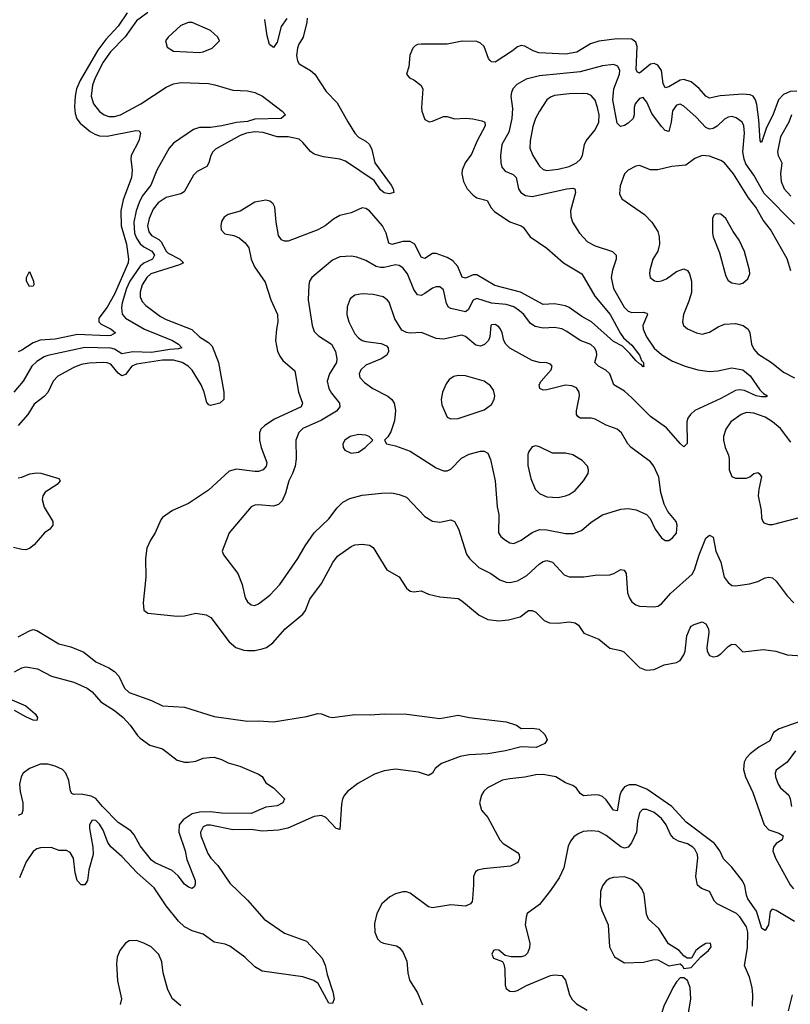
# Model space of a CAD drawing. Header units: inches. Extents: x 1678809 to 1859548, y 384609 to 522868.
# Tile 240 of 256: x 1760657 to 1764827, y 502400 to 507724. Entities that reach past the tile are written whole.
import ezdxf

# ---------------------------------------------------------------- set-up
doc = ezdxf.new("R2010")
doc.units = ezdxf.units.IN
doc.header["$MEASUREMENT"] = 0
doc.layers.add('B7560', color=7, linetype='Continuous')

msp = doc.modelspace()

# ---------------------------------------------------------------- linework, layer by layer
at = {"layer": 'B7560', "color": 5}
for points, elevation in [([(1761350, 507762.3), (1761290, 507718), (1761228.8, 507631.2), (1761148.6, 507550), (1761110, 507495.4), (1761065.9, 507410), (1761050.7, 507370), (1761045.1, 507310), (1761057.1, 507270), (1761090, 507228.1), (1761114, 507210), (1761140.6, 507200.6), (1761170, 507201), (1761202.6, 507210), (1761313.3, 507270), (1761450, 507359.6), (1761490, 507377.7), (1761530, 507384.7), (1761678.4, 507378.4), (1761712.7, 507372.7), (1761810, 507342.3), (1761890, 507339), (1761930, 507330.3), (1761970.4, 507310), (1762077.3, 507230), (1762096.3, 507210), (1762071.3, 507190), (1761930, 507186.1), (1761890, 507174.3), (1761830, 507167.5), (1761750.6, 507150), (1761690, 507140.8), (1761630, 507140.4), (1761597.3, 507130), (1761490, 507056.5), (1761466.7, 507030), (1761398.6, 506910), (1761367.2, 506830), (1761320.8, 506770), (1761303.5, 506736.5), (1761286.9, 506690), (1761274.7, 506630), (1761279, 506570), (1761290, 506543.1), (1761310, 506512.4), (1761330, 506495.6), (1761373, 506473), (1761386.8, 506450), (1761375.5, 506430), (1761330, 506407.5), (1761310, 506391.1), (1761252.6, 506310), (1761235.4, 506270), (1761212.8, 506192.8), (1761208.7, 506168.7), (1761212.3, 506132.3), (1761229.7, 506109.7), (1761332.1, 506050), (1761483.6, 505990), (1761515.9, 505970), (1761534.3, 505950), (1761516.3, 505943.7), (1761470, 505940.7), (1761370, 505923.9), (1761270, 505927.8), (1761210, 505917.3), (1761170, 505942), (1761150, 505947.4), (1761010, 505950.7), (1760810, 505908.5), (1760790, 505901), (1760750, 505875.2), (1760724, 505850), (1760675.5, 505770), (1760625, 505710)], 360), ([(1761238.6, 507761.4), (1761190.6, 507689.4), (1761123.8, 507616.2), (1761080.5, 507559.5), (1760985.1, 507394.9), (1760964.6, 507350), (1760957, 507310), (1760953.7, 507253.7), (1760956.8, 507216.8), (1760967.2, 507187.2), (1760984.9, 507164.9), (1761039.5, 507119.5), (1761064.6, 507104.6), (1761090, 507096.8), (1761130, 507094.9), (1761285.8, 507125.8), (1761303.5, 507123.5), (1761310.6, 507110.6), (1761302.3, 507070), (1761260.2, 506990), (1761258.7, 506970), (1761266.5, 506910), (1761262, 506870), (1761217.3, 506750), (1761205.4, 506690), (1761206.6, 506610), (1761235.9, 506510), (1761246, 506430), (1761244.3, 506410), (1761170, 506239.9), (1761130.8, 506169.3), (1761085.3, 506110), (1761086.5, 506090), (1761097.9, 506077.9), (1761152.3, 506050), (1761176.5, 506030), (1761150, 506017), (1761130, 506014.4), (1760970, 506021.7), (1760850, 505996.1), (1760768.7, 505991.3), (1760730, 505976.8), (1760670, 505936.7), (1760650, 505928.1)], 340), ([(1762212.2, 507732.2), (1762211.3, 507711.3), (1762191.8, 507630), (1762167.9, 507592.1), (1762160.2, 507570), (1762154.4, 507530), (1762161.2, 507501.2), (1762170, 507486), (1762230, 507450.2), (1762254, 507430), (1762315.5, 507335.5), (1762375.3, 507275.3), (1762432, 507172), (1762471.5, 507110), (1762490, 507089.1), (1762530, 507067.1), (1762550.1, 507050.1), (1762562.7, 507022.7), (1762578.8, 506950), (1762666.5, 506830), (1762678.4, 506810), (1762682, 506790), (1762656.8, 506783.2), (1762630, 506787.6), (1762610, 506804.3), (1762575.4, 506855.4), (1762419.6, 506959.6), (1762390, 506969.2), (1762302, 506982), (1762250, 506997.3), (1762231.3, 507011.3), (1762190, 507060.3), (1762170, 507077.3), (1762110, 507089.9), (1762050, 507090.9), (1761974.9, 507114.9), (1761930, 507117.8), (1761884.9, 507110), (1761850, 507097.6), (1761716.7, 507023.3), (1761702.2, 507010), (1761691, 506990), (1761681.6, 506950), (1761670, 506931.2), (1761617.3, 506902.7), (1761597.2, 506882.8), (1761547.1, 506792.9), (1761530, 506782.5), (1761450, 506762.2), (1761406, 506734), (1761379.8, 506700.2), (1761357.1, 506650), (1761349.2, 506610), (1761356.3, 506576.3), (1761370, 506558), (1761410, 506535.1), (1761422.7, 506522.7), (1761450, 506472.5), (1761461.4, 506461.4), (1761524.7, 506430), (1761543.8, 506410), (1761522.3, 506397.7), (1761367.8, 506350), (1761344.8, 506330), (1761319.6, 506290), (1761308.4, 506250), (1761310, 506226), (1761320.9, 506200.9), (1761339.1, 506179.1), (1761419.9, 506119.9), (1761450, 506103.2), (1761589.6, 506049.6), (1761631, 506010), (1761678.3, 505978.3), (1761698.9, 505958.9), (1761732.7, 505870), (1761762.3, 505710), (1761761.3, 505670), (1761740.5, 505650), (1761690, 505638.3), (1761681.6, 505641.6), (1761670, 505654.5), (1761656.2, 505710), (1761639.5, 505750), (1761590, 505829.4), (1761568.8, 505850), (1761537.4, 505870), (1761490, 505883.9), (1761430, 505882.9), (1761290, 505860.7), (1761264.8, 505850), (1761230, 505806), (1761210, 505797.9), (1761190, 505813.2), (1761150, 505860.7), (1761130, 505868.5), (1761110, 505869.9), (1761033.4, 505866.6), (1760990, 505858.8), (1760950, 505843.8), (1760863.2, 505796.8), (1760839, 505770), (1760810, 505708.2), (1760790, 505685.9), (1760735.7, 505644.3), (1760702.3, 505590), (1760649.5, 505530)], 380), ([(1762102.2, 507730), (1762072.8, 507687.2), (1762050, 507602.7), (1762030, 507574), (1762009.8, 507590), (1761997, 507637), (1761984.6, 507724.6)], 360), ([(1764862.2, 507337.8), (1764825, 507335.1), (1764790, 507319.6), (1764761.9, 507290), (1764732.9, 507207.1), (1764698, 507142), (1764670, 507060.5), (1764663.9, 507070), (1764656.7, 507183.3), (1764644.9, 507264.9), (1764638.3, 507290), (1764625.6, 507310), (1764610, 507318.2), (1764570, 507320.6), (1764447.7, 507312.3), (1764390, 507300.2), (1764370, 507311.4), (1764332.6, 507352.6), (1764290, 507388.6), (1764250, 507400.4), (1764230, 507397.4), (1764170, 507361.8), (1764150, 507355.1), (1764138.7, 507378.7), (1764129.9, 507450), (1764110, 507478), (1764090, 507486.6), (1764070, 507483.2), (1764010, 507435.5), (1764000.2, 507440.2), (1763993, 507453), (1763998.6, 507578.6), (1763990, 507603.1), (1763970, 507618.8), (1763890, 507620.7), (1763790, 507608), (1763746.2, 507593.8), (1763671, 507549), (1763610, 507538), (1763465.8, 507545.8), (1763435.4, 507555.4), (1763390, 507580.4), (1763370, 507585.1), (1763350, 507578), (1763324.1, 507555.9), (1763230, 507495), (1763210, 507496.8), (1763203.1, 507503.1), (1763194.6, 507514.6), (1763170, 507579.7), (1763150, 507597.2), (1763130, 507606.2), (1763051.5, 507608.5), (1762970, 507592.4), (1762829, 507591), (1762810, 507589.6), (1762796.7, 507583.3), (1762783.8, 507570), (1762767.6, 507532.4), (1762763.1, 507470), (1762750.5, 507430), (1762766.8, 507410), (1762790, 507398.7), (1762828.5, 507370), (1762838.9, 507350), (1762831.1, 507250), (1762833.2, 507230), (1762850, 507183.8), (1762872.4, 507172.4), (1762890, 507174.9), (1762950, 507201.5), (1762970, 507200.8), (1763010, 507187.3), (1763070, 507191.8), (1763108.3, 507188.3), (1763158, 507178), (1763174.6, 507170), (1763175.8, 507150), (1763132.3, 507070), (1763102.3, 506997.7), (1763068.2, 506950), (1763051.1, 506910), (1763050.2, 506889.8), (1763058.2, 506850), (1763078.7, 506810), (1763110, 506775), (1763130, 506761.5), (1763186.9, 506746.9), (1763207.5, 506707.5), (1763226.6, 506686.6), (1763310, 506631), (1763370.7, 506610), (1763382, 506602), (1763419.1, 506550), (1763510, 506488.9), (1763599.5, 506410), (1763699.2, 506350), (1763769.6, 506230), (1763852.9, 506130), (1763907.2, 506027.2), (1763923.9, 506003.9), (1763970, 505963.5), (1764010.1, 505910), (1764020.8, 505880.8), (1764032.3, 505870), (1764032.3, 505852.3), (1764036, 505850), (1764030, 505846.6), (1764020.2, 505860.2), (1764010, 505863), (1763990, 505880.4), (1763958.8, 505918.9), (1763918.2, 505958.2), (1763870, 505983.4), (1763751.1, 506091.1), (1763698.9, 506118.9), (1763630, 506168.5), (1763610, 506176.5), (1763550, 506187.7), (1763490, 506184), (1763367.8, 506250), (1763227.3, 506287.3), (1763130, 506344.1), (1763110, 506344.3), (1763070, 506326.5), (1763052.2, 506332.2), (1763027.3, 506390), (1763000.2, 506420.2), (1762970, 506437.9), (1762910, 506460.2), (1762890, 506459.4), (1762850, 506432.9), (1762830, 506440.3), (1762794.7, 506510), (1762770, 506525.6), (1762730, 506524.3), (1762670, 506508.6), (1762655.3, 506515.3), (1762640.1, 506570), (1762619.9, 506610), (1762550.7, 506690), (1762530, 506703.5), (1762510, 506706), (1762450, 506680.3), (1762390, 506665.1), (1762354.9, 506645.1), (1762310.1, 506609.9), (1762270, 506588.6), (1762110, 506526.8), (1762090, 506527.4), (1762074.6, 506534.6), (1762057.1, 506557.1), (1762044.5, 506630), (1762037.7, 506710), (1762028.5, 506728.5), (1762010, 506743.6), (1761990, 506748), (1761930, 506737.2), (1761850, 506688.7), (1761784.9, 506670), (1761764, 506656), (1761750, 506632.3), (1761745.2, 506610), (1761747.6, 506587.6), (1761766.8, 506566.8), (1761816.5, 506556.5), (1761845.2, 506545.2), (1761877.1, 506517.1), (1761896.5, 506490), (1761910.3, 506430), (1761927.3, 506387.3), (1761985.3, 506305.3), (1762017, 506210), (1762052.1, 506130), (1762054.3, 506090), (1762046, 506050), (1762041.5, 505990), (1762052.5, 505932.5), (1762064.4, 505904.4), (1762081.4, 505881.4), (1762145.6, 505825.6), (1762165.2, 505710), (1762186.9, 505650), (1762179.5, 505630), (1762036.1, 505563.9), (1761983.1, 505530), (1761962.8, 505510), (1761954.9, 505490), (1761955.2, 505450), (1761963.8, 505410), (1761994.2, 505330), (1761991.2, 505310), (1761974.6, 505290), (1761950, 505281.8), (1761930, 505281), (1761830, 505293.6), (1761790, 505282.2), (1761679.3, 505180.7), (1761570, 505107.2), (1761483.8, 505070), (1761430, 505031.5), (1761420.2, 505019.8), (1761390.3, 504950), (1761364.6, 504910), (1761346.1, 504866.1), (1761339, 504810), (1761339.9, 504710), (1761326.1, 504570), (1761330, 504530.7), (1761350, 504515.3), (1761510, 504498), (1761550, 504501.1), (1761610, 504514.3), (1761666.4, 504506.4), (1761691, 504491), (1761790, 504359.5), (1761826, 504330), (1761870, 504314.7), (1761890, 504312.3), (1761930, 504312.4), (1761970, 504321.5), (1761992.3, 504330), (1762026.4, 504353.6), (1762093.7, 504430), (1762189.9, 504510.1), (1762203.1, 504530), (1762227.7, 504590), (1762290, 504674.6), (1762351.2, 504788.8), (1762377.5, 504822.6), (1762450, 504875.3), (1762470, 504883.6), (1762510, 504888.7), (1762550, 504883), (1762570.3, 504870.3), (1762644, 504750), (1762710, 504710.7), (1762750, 504650.7), (1762770, 504634), (1762790, 504630.8), (1762830, 504636.3), (1762870, 504618), (1762930, 504603.1), (1763030, 504593.8), (1763050, 504582.3), (1763143.5, 504503.5), (1763190, 504480.3), (1763250, 504474.2), (1763301.6, 504478.4), (1763364.4, 504495.6), (1763410, 504528.7), (1763430, 504528.9), (1763450, 504520.3), (1763495.8, 504475.8), (1763523, 504463), (1763570, 504460.3), (1763630, 504467.9), (1763663.4, 504463.4), (1763680.3, 504450), (1763710, 504406.4), (1763790, 504374.9), (1763850, 504325.3), (1763910, 504313.7), (1763925.8, 504305.8), (1764010, 504220.3), (1764046.5, 504206.5), (1764090, 504210.3), (1764144.2, 504235.8), (1764210, 504248.9), (1764230, 504259.6), (1764250, 504288.8), (1764258.5, 504310), (1764267.3, 504392.7), (1764284.2, 504435.8), (1764290, 504444.9), (1764305.8, 504454.2), (1764350, 504467.2), (1764370, 504457.6), (1764383.2, 504430), (1764385, 504410), (1764374.6, 504330), (1764377, 504310), (1764390, 504286.7), (1764410, 504279.3), (1764430, 504281.6), (1764450, 504294.9), (1764490, 504334.9), (1764510, 504347.7), (1764530, 504344.9), (1764570, 504306), (1764681.6, 504318.4), (1764748.5, 504308.5), (1764810, 504289), (1764890, 504283.8)], 420), ([(1764850, 506618), (1764685.1, 506785.1), (1764630, 506884), (1764585.5, 506945.5), (1764576.6, 506970), (1764570.3, 507010), (1764579.1, 507110), (1764575.8, 507150), (1764565.6, 507170), (1764533.5, 507193.5), (1764510, 507200.3), (1764490, 507197.1), (1764470, 507186.6), (1764430, 507147.9), (1764410, 507136.2), (1764390, 507132.9), (1764370, 507141), (1764316.9, 507196.9), (1764250, 507256.9), (1764230, 507266.9), (1764210, 507261.1), (1764190, 507232), (1764182.3, 507170), (1764170, 507119.5), (1764150, 507124.1), (1764130, 507147.4), (1764077.1, 507217.1), (1764050, 507277.6), (1764030, 507303.5), (1764010, 507298.2), (1763987.3, 507270), (1763981.4, 507250), (1763981.2, 507210), (1763976.1, 507190), (1763950, 507164.8), (1763930, 507152.5), (1763907.3, 507147.3), (1763890, 507164.5), (1763866.2, 507290), (1763871.3, 507350), (1763902.1, 507430), (1763904.1, 507450), (1763892.6, 507472.6), (1763870, 507481.5), (1763810, 507474.7), (1763690, 507442.9), (1763470, 507420.5), (1763397.4, 507402.6), (1763347, 507373), (1763325.7, 507350), (1763317.4, 507330), (1763315.3, 507310), (1763324.2, 507244.2), (1763319.6, 507190), (1763303.8, 507116.2), (1763266.6, 507050), (1763258.3, 506990), (1763259.8, 506950), (1763266.1, 506926.1), (1763284.6, 506904.6), (1763327.1, 506887.1), (1763343.5, 506870), (1763355.4, 506810), (1763368, 506790), (1763393.4, 506773.4), (1763430, 506768.2), (1763617.2, 506810), (1763650, 506813.2), (1763660.7, 506810), (1763664.9, 506790), (1763637.5, 506690), (1763639.1, 506659.1), (1763648, 506630), (1763686.2, 506570), (1763730, 506523.2), (1763770, 506501.6), (1763864.9, 506470), (1763884.2, 506450), (1763884.4, 506430), (1763864.1, 506370), (1763856.8, 506330), (1763869.4, 506270), (1763927.1, 506170), (1763948.6, 506148.6), (1763970, 506141.5), (1764030, 506142.9), (1764050, 506138), (1764053.4, 506130), (1764029.5, 506070), (1764031, 506050), (1764048.7, 506010), (1764090, 505948.6), (1764130, 505914), (1764190, 505876.8), (1764258.4, 505850), (1764326.4, 505830), (1764390, 505821.4), (1764434.2, 505825.8), (1764510, 505841.7), (1764570, 505830.1), (1764610, 505797.6), (1764661.7, 505721.7), (1764682.3, 505702.3), (1764703.8, 505690), (1764695.6, 505684.4), (1764670, 505683.9), (1764642.6, 505690), (1764578.5, 505718.5), (1764550, 505721.8), (1764530, 505718.8), (1764450, 505675.3), (1764310.3, 505610), (1764286.4, 505590), (1764271.9, 505570), (1764266.5, 505550), (1764268.1, 505431.9), (1764250, 505415.1), (1764230, 505431.8), (1764157.6, 505517.6), (1764070, 505577.6), (1763970, 505679.8), (1763930, 505714.5), (1763871.1, 505750), (1763849.8, 505810), (1763828.7, 505828.7), (1763788.6, 505850), (1763769.7, 505870), (1763779.3, 505910), (1763778, 505930), (1763767.2, 505950), (1763747.6, 505967.6), (1763690, 505989.8), (1763618.4, 506038.4), (1763590, 506052.3), (1763550, 506058.9), (1763490, 506055.6), (1763445.8, 506065.8), (1763421.8, 506081.8), (1763384.8, 506130), (1763361.8, 506150), (1763330, 506171), (1763290, 506184.4), (1763210, 506191.4), (1763130, 506215.7), (1763110, 506208.2), (1763083.9, 506156.1), (1763070, 506143.7), (1762990, 506161.6), (1762977.8, 506170), (1762966.4, 506190), (1762950, 506263.6), (1762930, 506279.1), (1762910, 506280.4), (1762890, 506272.1), (1762850, 506242.9), (1762830, 506233.6), (1762810, 506236), (1762790, 506266), (1762756, 506350), (1762730, 506382.8), (1762710, 506394.6), (1762690, 506398), (1762630, 506384.1), (1762610, 506383.9), (1762586, 506390), (1762530, 506422), (1762480.7, 506440.7), (1762450, 506444.8), (1762390, 506441.2), (1762350, 506423.1), (1762237.3, 506330), (1762225.6, 506310), (1762221.5, 506290), (1762217.4, 506210), (1762239.7, 506070), (1762250, 506038), (1762274.2, 506014.2), (1762343.6, 505970), (1762366, 505930), (1762373.8, 505890), (1762371, 505870), (1762333.5, 505810), (1762321, 505770), (1762330.3, 505729.7), (1762344.2, 505704.2), (1762388.5, 505650), (1762390.2, 505630), (1762372.1, 505607.9), (1762290, 505559.3), (1762190, 505514), (1762167.3, 505492.7), (1762151.1, 505450), (1762153.4, 505350), (1762147.2, 505310), (1762133.5, 505270), (1762113, 505230), (1762095.4, 505164.6), (1762077.6, 505122.4), (1762057.6, 505102.4), (1762030, 505092.6), (1761950, 505100.9), (1761930, 505099.1), (1761910, 505089.6), (1761791.6, 504948.4), (1761753, 504850), (1761760.5, 504830), (1761836.9, 504730), (1761860.8, 504670), (1761878, 504598), (1761890, 504576), (1761910, 504559.1), (1761930, 504556.3), (1761950, 504565.5), (1762010, 504612.2), (1762065.1, 504670), (1762162.6, 504810), (1762201.6, 504878.4), (1762250.6, 504949.4), (1762330, 505024.9), (1762375.3, 505084.7), (1762405.4, 505114.6), (1762444.2, 505135.8), (1762510, 505152.3), (1762615.5, 505164.5), (1762670, 505164.9), (1762710, 505157.4), (1762750, 505142), (1762850, 505038), (1762890, 505011.6), (1762930, 505006.3), (1762990, 505019.5), (1763010, 505010.4), (1763031.1, 504971.1), (1763074.6, 504834.6), (1763090.2, 504810.2), (1763142.3, 504762.3), (1763206.4, 504730), (1763255.3, 504695.3), (1763290, 504682.9), (1763310, 504681), (1763350, 504689.4), (1763400.6, 504719.4), (1763470, 504780.9), (1763490, 504794.3), (1763510, 504798.9), (1763540.5, 504790), (1763602.8, 504722.8), (1763630, 504711.8), (1763710, 504711.4), (1763770, 504721.1), (1763850, 504722.7), (1763871.5, 504728.5), (1763910, 504750.4), (1763927.9, 504747.9), (1763938.4, 504730), (1763945.3, 504625.3), (1763956, 504596), (1763970, 504576.3), (1763990, 504559.3), (1764010, 504552.7), (1764088.6, 504548.6), (1764110, 504552.7), (1764130, 504566), (1764179, 504621), (1764294.9, 504725.1), (1764308.7, 504750), (1764334.2, 504830), (1764370, 504920.7), (1764390, 504937.3), (1764410, 504926), (1764424.5, 504850), (1764451.1, 504790), (1764469.4, 504710), (1764490, 504680.3), (1764510, 504664.7), (1764530, 504662.8), (1764605.9, 504674.1), (1764650, 504686.3), (1764690, 504705.3), (1764710, 504710.4), (1764730, 504706), (1764750, 504688), (1764810, 504607.7), (1764844.9, 504570)], 440), ([(1764832.9, 507210), (1764818.6, 507170), (1764773.9, 507090), (1764757.8, 507010), (1764760.5, 506990), (1764780.5, 506950), (1764773.1, 506890), (1764777.4, 506850), (1764793.1, 506810), (1764829.4, 506770)], 440), ([(1764830, 506366.3), (1764809.6, 506430.4), (1764718.8, 506590), (1764680.3, 506640.3), (1764639.5, 506710), (1764600.6, 506760.6), (1764519, 506890), (1764470, 506949.8), (1764450, 506962.4), (1764390, 506985.3), (1764350, 506989.8), (1764310, 506973.7), (1764261.8, 506938.2), (1764186, 506930), (1764110, 506912), (1764070, 506912.8), (1764010, 506936), (1763990, 506932.7), (1763950, 506909.6), (1763930.2, 506889.8), (1763905.5, 506825.5), (1763902, 506782), (1763914.6, 506754.6), (1764037.6, 506670), (1764078, 506630), (1764110, 506578.8), (1764117.8, 506550), (1764119.6, 506510), (1764110, 506472.7), (1764082.4, 506430), (1764066.5, 506370), (1764064, 506350), (1764069.3, 506329.3), (1764091.4, 506311.4), (1764110, 506308.4), (1764130, 506311.4), (1764156.3, 506323.7), (1764210, 506363.2), (1764250, 506376.9), (1764270, 506368.4), (1764281.5, 506350), (1764292.1, 506310), (1764291.8, 506248.2), (1764278.3, 506201.7), (1764249, 506130), (1764242.6, 506090), (1764248.8, 506070), (1764270, 506052), (1764318.8, 506030), (1764350, 506023.6), (1764390, 506033.7), (1764436.8, 506063.2), (1764470, 506077.8), (1764530, 506081.5), (1764571.3, 506071.3), (1764598.4, 506050), (1764607, 506030), (1764616.9, 505970), (1764630, 505941.7), (1764650, 505917.6), (1764724, 505870), (1764790, 505818), (1764850, 505787.7)], 460), ([(1764830, 505439.5), (1764773.1, 505513.1), (1764730, 505549.8), (1764690, 505574.2), (1764630, 505596.2), (1764590, 505600.3), (1764560.4, 505590), (1764505.7, 505550), (1764476.9, 505510), (1764464.6, 505470), (1764464.6, 505450), (1764473.4, 505410), (1764491.7, 505370), (1764496, 505350), (1764495.8, 505290), (1764510, 505254.8), (1764530, 505244.4), (1764590, 505244.4), (1764607.7, 505252.3), (1764630, 505270.4), (1764650, 505275.5), (1764658.8, 505270), (1764670, 505251.3), (1764655.4, 505184.6), (1764652.9, 505150), (1764668.5, 505070), (1764670.5, 505030), (1764677.3, 505010), (1764684.2, 505004.2), (1764710, 504994.4), (1764730, 504993.7), (1764910, 505042)], 460), ([(1760650, 505246.8), (1760670, 505250.9), (1760711.7, 505268.3), (1760750, 505274.5), (1760772.3, 505272.3), (1760870, 505243.1), (1760875.8, 505230), (1760860.2, 505210), (1760794.7, 505170), (1760782.2, 505150), (1760779.3, 505130), (1760790, 505088.4), (1760836.5, 505010), (1760836.5, 504990), (1760820.4, 504970), (1760791.2, 504948.8), (1760735.2, 504884.8), (1760710, 504865.4), (1760690, 504858), (1760670, 504858.8), (1760624, 504870)], 380), ([(1760650, 504386.2), (1760710, 504419.7), (1760730, 504425.8), (1760750, 504421.4), (1760870, 504349.5), (1760933.6, 504333.6), (1761004.5, 504304.5), (1761070, 504251.7), (1761139.8, 504219.8), (1761170, 504199.6), (1761193.5, 504173.5), (1761224.5, 504110), (1761250, 504085.4), (1761370, 504042.4), (1761430, 504012.9), (1761550, 504006.5), (1761710, 503956.5), (1761890, 503930.1), (1761950, 503932.4), (1762030, 503927), (1762210, 503956.5), (1762270, 503971.7), (1762290, 503970.3), (1762330, 503953.4), (1762350, 503951.4), (1762470, 503967.6), (1762554.5, 503965.5), (1762630, 503970.2), (1762751.9, 503968.1), (1762930, 503945.4), (1763030, 503962.8), (1763090, 503950.2), (1763290, 503926.4), (1763344.7, 503910), (1763370.6, 503890.6), (1763430, 503892.2), (1763468, 503888), (1763498.8, 503858.8), (1763511.3, 503830), (1763498, 503810), (1763451.3, 503788.7), (1763370, 503791.6), (1763284.9, 503770), (1763190, 503753.4), (1763090, 503748.9), (1763040.5, 503739.5), (1762938.9, 503701.1), (1762905.6, 503674.4), (1762890, 503649.7), (1762870, 503636.2), (1762814.3, 503654.3), (1762690, 503670.7), (1762630, 503662.1), (1762576.4, 503643.6), (1762486.5, 503593.5), (1762431.4, 503550), (1762413.9, 503530), (1762403.6, 503510), (1762397.7, 503482.3), (1762390, 503345.6), (1762370, 503349.8), (1762314, 503410), (1762290, 503420.3), (1762250, 503415.3), (1762107.8, 503352.2), (1762058.3, 503341.7), (1761970, 503336.6), (1761910, 503345), (1761810, 503343.7), (1761690, 503368.6), (1761670, 503368.3), (1761650, 503358.7), (1761636.3, 503330), (1761637.2, 503310), (1761675.9, 503215.9), (1761691.3, 503190), (1761730.1, 503150.1), (1761795, 503055.1), (1761890, 502963.6), (1761980, 502860), (1762090, 502785.1), (1762210, 502740.7), (1762293.5, 502650), (1762310, 502612.2), (1762320.6, 502560.6), (1762352.5, 502467.5), (1762358, 502430), (1762350, 502404), (1762330, 502405.2), (1762271.4, 502511.4), (1762248.6, 502528.6), (1762188.9, 502548.9), (1761970, 502579.4), (1761930, 502603.2), (1761875.4, 502655.4), (1761794.8, 502714.8), (1761770, 502725.4), (1761710, 502736.2), (1761650, 502778.5), (1761590, 502797.3), (1761550, 502818.5), (1761516.9, 502850), (1761450, 502932.7), (1761385.4, 503030), (1761292.3, 503110), (1761210, 503199.8), (1761150.5, 503250.5), (1761135.1, 503275.1), (1761110, 503340.5), (1761090, 503373.5), (1761070, 503392.8), (1761050, 503394.7), (1761035.3, 503370), (1761034.7, 503350), (1761053.6, 503250), (1761054.4, 503210), (1761032.4, 503127.6), (1761023.5, 503070), (1761010, 503046.2), (1760990, 503046.2), (1760969, 503070), (1760956.8, 503110), (1760948.4, 503190), (1760930, 503221.3), (1760910, 503231.1), (1760871.5, 503231.5), (1760828.2, 503248.2), (1760770, 503246.6), (1760750, 503240.8), (1760730, 503226.6), (1760692, 503170), (1760656.8, 503083.2)], 380), ([(1760630, 504197.6), (1760670, 504219.6), (1760690, 504223.9), (1760754.7, 504214.7), (1760830, 504174.9), (1760950, 504142.6), (1761022.3, 504110), (1761049.1, 504090), (1761096.1, 504036.1), (1761170, 503989.3), (1761216.9, 503950), (1761255.6, 503910), (1761294.2, 503854.2), (1761310, 503839.5), (1761361.8, 503801.8), (1761430, 503780.4), (1761510, 503720.5), (1761548.6, 503708.6), (1761570, 503708.4), (1761610, 503714.9), (1761650, 503730.6), (1761684.8, 503735.2), (1761710, 503735.5), (1761750, 503724), (1761786.2, 503706.2), (1761847.9, 503687.9), (1761950, 503644.7), (1761970, 503631.3), (1761990, 503598), (1762031.3, 503570), (1762090.8, 503510), (1762081, 503490), (1762050, 503472.7), (1761990, 503465.4), (1761910, 503431.1), (1761750, 503432.9), (1761690, 503439.9), (1761630, 503437.9), (1761590, 503429.9), (1761542.2, 503397.8), (1761521.1, 503370), (1761517.9, 503330), (1761552.6, 503230), (1761562.2, 503182.2), (1761606, 503070), (1761607.7, 503050), (1761602.5, 503037.5), (1761590, 503026.6), (1761570, 503032.3), (1761550, 503049.6), (1761514.2, 503094.1), (1761482.6, 503122.6), (1761390, 503163.9), (1761370, 503179.1), (1761310, 503256.4), (1761276.1, 503316.1), (1761258.2, 503338.2), (1761190, 503383.4), (1761105.7, 503470), (1761070, 503513.4), (1761045.1, 503525.1), (1760990, 503535.3), (1760950, 503533.8), (1760940.5, 503540.5), (1760932.7, 503552.7), (1760923.1, 503610), (1760906.3, 503650), (1760889, 503670), (1760850, 503688), (1760810, 503698.9), (1760770, 503698.6), (1760710, 503675.6), (1760676.8, 503650), (1760665.7, 503630), (1760656.8, 503590), (1760660.6, 503550), (1760674.6, 503490), (1760674.7, 503450), (1760670, 503429.4), (1760650, 503420.7)], 360), ([(1760590, 504056.8), (1760690, 504013.4), (1760741.3, 503970), (1760754.4, 503950), (1760750, 503935.3), (1760730, 503937), (1760690, 503954), (1760630, 503989.2)], 340), ([(1764910, 503939.4), (1764765.5, 503890), (1764736.3, 503870), (1764715.7, 503824.3), (1764656.9, 503790), (1764610, 503754.5), (1764587.2, 503730), (1764577, 503710), (1764573.5, 503670), (1764583.7, 503630), (1764624.2, 503544.2), (1764684.4, 503370), (1764710, 503343.2), (1764764.4, 503324.4), (1764788.7, 503310), (1764783.1, 503290), (1764750.1, 503269.9), (1764734.8, 503250), (1764732.2, 503230), (1764747.3, 503190), (1764825.9, 503045.9), (1764843.4, 503023.4)], 420), ([(1764855.2, 503770), (1764810.1, 503709.9), (1764750, 503666), (1764744.7, 503650), (1764746.2, 503630), (1764760.7, 503590), (1764773.1, 503570), (1764817.8, 503530), (1764826, 503510), (1764832.9, 503470)], 440), ([(1764850, 502848.2), (1764750, 502906.9), (1764730, 502913.7), (1764726.8, 502913.2), (1764718.4, 502901.6), (1764708.8, 502830), (1764690, 502798.4), (1764672.7, 502810), (1764643.8, 502903.8), (1764597.1, 502970), (1764589, 502990), (1764580.3, 503040.3), (1764567.9, 503067.9), (1764510, 503140.9), (1764465.8, 503185.8), (1764444.7, 503230), (1764416.4, 503270), (1764263.9, 503383.9), (1764186.2, 503470), (1764050, 503563.6), (1763990, 503586.1), (1763953.9, 503586.1), (1763930, 503575.9), (1763911.6, 503550), (1763904, 503530), (1763890, 503445.6), (1763870, 503449.8), (1763830, 503505.7), (1763810, 503522.6), (1763790, 503530.6), (1763770, 503532.2), (1763707.5, 503527.5), (1763690, 503538.9), (1763669.2, 503569.2), (1763650, 503582.8), (1763610, 503598.2), (1763558.3, 503630), (1763490, 503642), (1763450, 503641.5), (1763390, 503627.1), (1763310, 503619.6), (1763270, 503611), (1763189, 503570), (1763168.5, 503551.5), (1763155.6, 503530), (1763145.2, 503490), (1763156.1, 503450), (1763190.2, 503410), (1763254.7, 503290), (1763273.6, 503270), (1763350, 503220.2), (1763359.2, 503210), (1763361.6, 503190), (1763352.8, 503167.2), (1763312.7, 503147.3), (1763166.9, 503133.1), (1763135.8, 503124.2), (1763123.8, 503116.2), (1763112.2, 503090), (1763113.5, 503046.5), (1763107, 502970), (1763104.9, 502955.1), (1763096.9, 502943.1), (1763070, 502931.2), (1762990, 502937.7), (1762890, 502920.7), (1762870, 502927.3), (1762770, 503000.9), (1762750, 503008.7), (1762730, 503008.7), (1762690, 502997.2), (1762659.8, 502980.2), (1762617.4, 502942.6), (1762589.3, 502890.7), (1762577.4, 502837.4), (1762579.5, 502790), (1762593, 502753), (1762610, 502737.1), (1762626, 502730), (1762695.2, 502715.2), (1762710, 502706.4), (1762730, 502683), (1762752.3, 502632.3), (1762756.5, 502570), (1762766.3, 502530), (1762810, 502461.6), (1762836.7, 502396.7)], 420), ([(1764621.4, 502390), (1764623.9, 502450), (1764620.5, 502490), (1764605.9, 502545.9), (1764578.2, 502610), (1764594.7, 502705.3), (1764597.5, 502790), (1764590, 502818.2), (1764553.2, 502873.2), (1764536.2, 502890), (1764430, 502942.4), (1764417, 502957), (1764390, 503009.6), (1764345.9, 503025.9), (1764323.7, 503043.7), (1764314.9, 503090), (1764326.6, 503190), (1764325, 503210), (1764310, 503237.8), (1764298.9, 503250), (1764270, 503267.9), (1764222.4, 503282.4), (1764196.2, 503296.2), (1764178.4, 503318.4), (1764154.2, 503370), (1764130, 503405.3), (1764090, 503436.5), (1764050, 503454), (1764026.9, 503453.1), (1764010, 503434.5), (1764000.6, 503390), (1763995, 503330), (1763967.1, 503272.9), (1763950, 503249), (1763930, 503244.7), (1763910, 503251.1), (1763830, 503312.5), (1763790, 503334.8), (1763750, 503338.4), (1763706.7, 503333.3), (1763678, 503322), (1763655.1, 503304.9), (1763637.4, 503282.6), (1763625, 503255), (1763602, 503138), (1763576.2, 503083.8), (1763530, 503015.6), (1763470, 502939.5), (1763403.8, 502890), (1763397, 502870), (1763392.9, 502830), (1763416.9, 502730), (1763415.4, 502704.6), (1763404.6, 502675.4), (1763390, 502661.6), (1763370, 502655.8), (1763316.6, 502656.6), (1763284.1, 502664.1), (1763250, 502691.8), (1763230, 502695.1), (1763221, 502690), (1763211, 502670), (1763221, 502650), (1763270, 502631.3), (1763276.7, 502616.7), (1763282.6, 502590), (1763283.6, 502503.6), (1763290, 502484.9), (1763310, 502470.4), (1763330, 502468.7), (1763350, 502474.4), (1763398.9, 502501.1), (1763530, 502554.6), (1763550, 502558.9), (1763590, 502554.6), (1763611, 502531), (1763632.2, 502450), (1763646.5, 502426.5), (1763670, 502402.7), (1763727.8, 502367.8)], 440), ([(1761530, 502390.8), (1761484.4, 502430), (1761458.5, 502478.5), (1761433.7, 502570), (1761426.8, 502630), (1761410, 502669.7), (1761368, 502710), (1761330, 502730.8), (1761290, 502745.6), (1761250, 502742.7), (1761230, 502731.1), (1761199.2, 502690), (1761184.6, 502655.4), (1761181.7, 502618.3), (1761186.5, 502526.5), (1761208.7, 502430), (1761200.9, 502399.1)], 420), ([(1764836.5, 502450), (1764815, 502365)], 440)]:
    msp.add_lwpolyline(points, dxfattribs=dict(at, elevation=elevation))
for points, elevation in [([(1761590, 507709.4), (1761570, 507709.3), (1761530, 507692.3), (1761461, 507630), (1761446.8, 507610), (1761456, 507576), (1761490, 507554.8), (1761630, 507547.4), (1761650, 507550.4), (1761699, 507570), (1761738, 507610), (1761729, 507630), (1761690, 507666)], 380), ([(1763705.9, 507325.9), (1763630, 507323.6), (1763550, 507313.6), (1763530, 507306), (1763509.6, 507290.4), (1763470.2, 507230), (1763448.5, 507190), (1763433.3, 507146.8), (1763419.4, 507070), (1763418.2, 507030), (1763433.7, 506990), (1763470, 506932), (1763490, 506914.9), (1763510, 506909.3), (1763570, 506915.3), (1763630, 506929.5), (1763669.7, 506950), (1763692.1, 506970), (1763703.1, 506990), (1763712.3, 507050), (1763722.2, 507070), (1763771.1, 507128.9), (1763790.4, 507170), (1763791.8, 507210), (1763783.9, 507250), (1763770, 507288.6), (1763750, 507314.8), (1763730, 507323.7)], 460), ([(1764426, 506674), (1764413.4, 506666.6), (1764405.5, 506650), (1764404.9, 506570), (1764408.7, 506550), (1764443.2, 506463.2), (1764477, 506337), (1764490, 506314.4), (1764510, 506301.3), (1764550, 506294.3), (1764570, 506298.9), (1764597.2, 506322.8), (1764607.2, 506350), (1764606.4, 506370), (1764578, 506470), (1764550, 506531.3), (1764518, 506578), (1764478.4, 506650), (1764450, 506672)], 480), ([(1760710, 506280.9), (1760694, 506310), (1760695.1, 506330), (1760710, 506362), (1760732.9, 506310), (1760734, 506290), (1760730, 506282.7)], 320), ([(1762510, 506240.9), (1762470, 506235.1), (1762444.6, 506215.4), (1762429.3, 506170.7), (1762427.7, 506130), (1762437.7, 506090), (1762470, 506024.7), (1762490, 506002.9), (1762510, 505990.2), (1762530, 505983.8), (1762613.4, 505973.4), (1762641.1, 505961.1), (1762650.7, 505950), (1762653.4, 505930), (1762643, 505910), (1762613, 505890), (1762530, 505855.1), (1762503.2, 505830), (1762493.6, 505810), (1762496.9, 505790), (1762522.1, 505762.1), (1762568.4, 505730), (1762648.3, 505688.3), (1762670.4, 505670), (1762682.6, 505650), (1762690.3, 505610), (1762685.5, 505554.5), (1762665.3, 505494.7), (1762650, 505468), (1762632, 505450), (1762642, 505430), (1762690, 505419.3), (1762770, 505391.6), (1762910, 505300.2), (1762950, 505285.4), (1762970, 505285.4), (1762990, 505293.8), (1763047.2, 505352.8), (1763090, 505374.4), (1763150, 505391.5), (1763170.3, 505390.3), (1763190, 505380.5), (1763205.2, 505345.2), (1763229.2, 505230), (1763240.9, 505090), (1763249, 505049), (1763247.6, 504950), (1763260.3, 504930), (1763284.9, 504910), (1763310, 504895.3), (1763330, 504892), (1763370, 504910.3), (1763429.3, 504950.7), (1763470, 504967.1), (1763510, 504965.1), (1763610, 504945.2), (1763654.1, 504945.9), (1763697.5, 504962.6), (1763750, 505007.8), (1763810, 505047), (1763910, 505077), (1763950, 505081.1), (1763992.8, 505072.8), (1764047.8, 505047.8), (1764067.6, 505027.6), (1764095.5, 504970), (1764130, 504922.8), (1764150, 504907.3), (1764170, 504907.7), (1764190, 504922), (1764210, 504947.7), (1764214.7, 504990), (1764209.5, 505010), (1764164.6, 505064.6), (1764144.4, 505104.4), (1764126.9, 505166.9), (1764114.7, 505250), (1764087.6, 505310), (1764070, 505333.6), (1763965.4, 505410), (1763947.1, 505430), (1763912.8, 505490), (1763890, 505509.7), (1763830.7, 505530.7), (1763770, 505564.4), (1763750, 505569.7), (1763690, 505568.6), (1763677.6, 505577.6), (1763669.8, 505589.8), (1763669.8, 505609.8), (1763685.2, 505690), (1763683.5, 505710), (1763670, 505733.1), (1763644.9, 505744.9), (1763610, 505748.5), (1763510, 505721.8), (1763490, 505721.4), (1763471.8, 505730), (1763468.3, 505750), (1763478.5, 505770), (1763532.4, 505830), (1763537.6, 505850), (1763530, 505860.9), (1763510, 505867.8), (1763470, 505869.7), (1763430, 505881.7), (1763310, 505947.4), (1763288, 505970), (1763276.9, 505990), (1763268.2, 506030), (1763259.1, 506050), (1763250, 506063.6), (1763230, 506076.4), (1763210, 506074.3), (1763206.3, 506070), (1763200.2, 506010), (1763192.9, 505990), (1763172.5, 505967.5), (1763150, 505958.6), (1763124.8, 505964.8), (1763070, 506010.9), (1763050, 506019.1), (1762950, 505997.1), (1762910, 505999.8), (1762831.9, 506031.9), (1762770, 506029.6), (1762750, 506032.8), (1762724.9, 506044.9), (1762686.2, 506106.2), (1762656, 506196), (1762646.3, 506210), (1762624.7, 506224.7), (1762570, 506238.9)], 460), ([(1763030, 505800.4), (1763006, 505794), (1762981.8, 505778.2), (1762965.3, 505754.7), (1762944.4, 505710), (1762936.9, 505670), (1762941.3, 505641.3), (1762970, 505574.8), (1762990, 505566), (1763030, 505567), (1763170, 505614.9), (1763210, 505643.7), (1763224.7, 505670), (1763227.4, 505690), (1763220.5, 505720.5), (1763204.9, 505744.9), (1763169.8, 505769.8), (1763070, 505798.7)], 480), ([(1762490, 505481.6), (1762446, 505470), (1762417.3, 505450), (1762404.9, 505430), (1762407.3, 505410), (1762416.8, 505396.8), (1762450, 505380.5), (1762490, 505384.9), (1762526, 505410), (1762568.7, 505450), (1762548.7, 505470), (1762530, 505477)], 460), ([(1763450, 505419.6), (1763430, 505414), (1763412.2, 505390), (1763407.3, 505372.7), (1763407.2, 505312.8), (1763422.5, 505242.5), (1763445.8, 505185.8), (1763470, 505162.6), (1763510, 505144.6), (1763570, 505140.8), (1763610, 505149.1), (1763630, 505156.1), (1763662.4, 505177.6), (1763707.2, 505230), (1763733.3, 505270), (1763735.6, 505290), (1763729.6, 505310), (1763701.3, 505341.3), (1763650.6, 505370.6), (1763610, 505380.7), (1763540.4, 505380.4), (1763470, 505414.3)], 480), ([(1763930, 503088.3), (1763870, 503086.3), (1763850, 503080.5), (1763830, 503067.3), (1763810, 503040.9), (1763799.6, 503010), (1763797.2, 502937.2), (1763806.4, 502906.4), (1763842, 502830), (1763848.4, 502710), (1763875.5, 502655.5), (1763930, 502623.1), (1764031.9, 502628.1), (1764090, 502641.3), (1764110, 502640.5), (1764170, 502608.2), (1764230, 502618), (1764242, 502610), (1764250, 502594), (1764290, 502598), (1764343.2, 502656.8), (1764384, 502690), (1764399, 502710), (1764394, 502730), (1764370, 502728.7), (1764341, 502710), (1764316, 502690), (1764291.3, 502648.7), (1764268.7, 502648.7), (1764250, 502662), (1764226, 502690), (1764167.1, 502727.1), (1764114.5, 502810), (1764060, 502860), (1764047.9, 502887.9), (1764036, 502996), (1764024.1, 503024.1), (1764002.9, 503050), (1763970, 503074)], 460), ([(1764250, 502542), (1764230, 502542), (1764210, 502522), (1764190.5, 502489.5), (1764142.4, 502390), (1764117.1, 502310), (1764116.3, 502270), (1764130, 502246.8), (1764150, 502226.8), (1764170, 502214.8), (1764190, 502210.7), (1764210, 502214), (1764230, 502230.8), (1764253.6, 502270), (1764271.6, 502330), (1764289.3, 502430), (1764285.2, 502490), (1764270, 502528)], 460)]:
    msp.add_lwpolyline(points, close=True, dxfattribs=dict(at, elevation=elevation))

doc.saveas('drawing.dxf')
